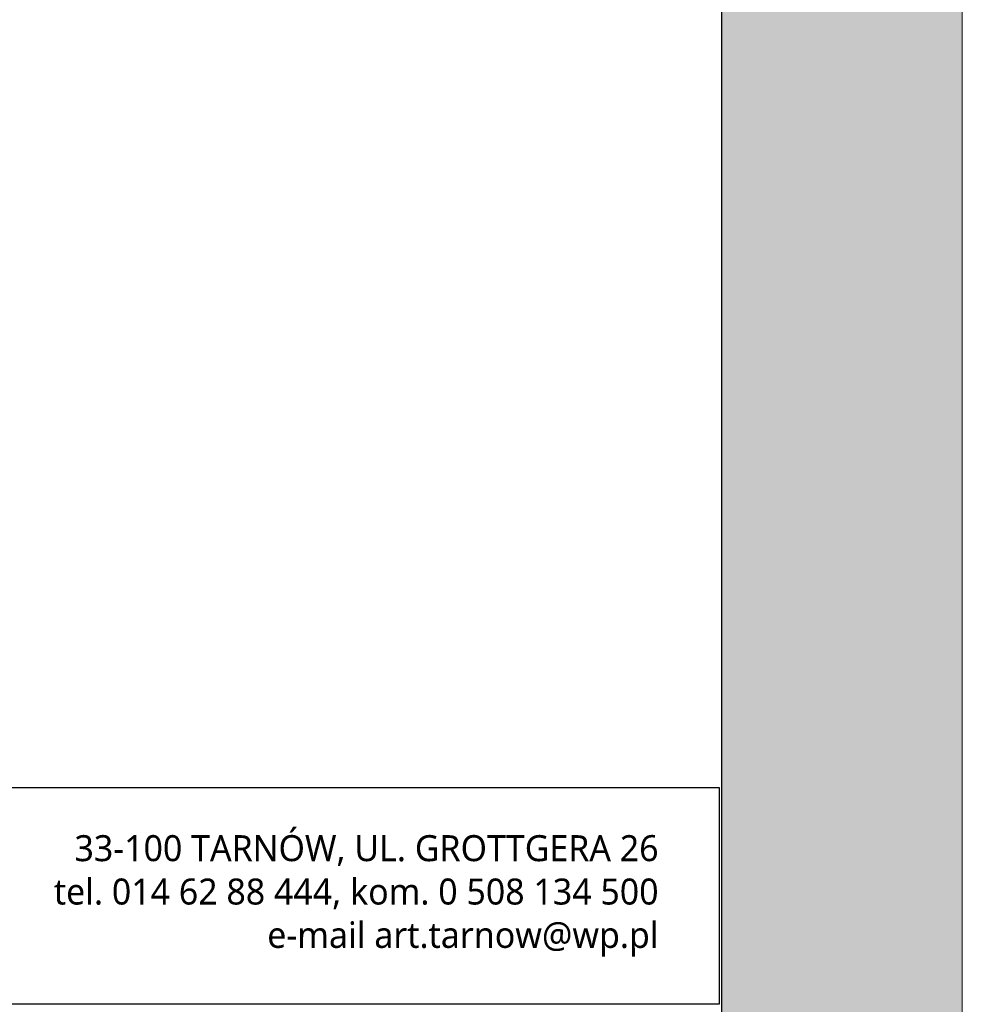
# Model space of a CAD drawing. Header units: millimetres. Extents: x 80301 to 146489, y -78581 to -28273.
# Tile 40 of 135: x 102341 to 102732, y -65895 to -65486. Entities that reach past the tile are written whole.
import ezdxf

# ---------------------------------------------------------------- set-up
doc = ezdxf.new("R2010")
doc.units = ezdxf.units.MM
doc.layers.get('0').update_dxf_attribs({"lineweight": 0})
doc.layers.add('A-opisram.ART', color=250, linetype='Continuous', lineweight=0)
doc.layers.add('opis..KF', color=250, linetype='Continuous', lineweight=15)
doc.layers.add('A-pomocram.ART', color=254, linetype='Continuous', lineweight=0, plot=False)
doc.layers.add('A-przekrycieram.ART', color=7, linetype='Continuous', lineweight=0, true_color=0xffffff)
doc.styles.add('ARCH', font='segoeuil.ttf')

# ---------------------------------------------------------------- blocks, each defined once
blk = doc.blocks.new('*U1234')
at = {"layer": 'A-przekrycieram.ART'}
h = blk.add_hatch(color=256, dxfattribs=at)
h.dxf.hatch_style = 1
h.paths.add_polyline_path([(0, 4200), (8500, 4200), (8500, 0), (0, 0)])
h.paths.add_polyline_path([(200, 4100), (8400, 4100), (8400, 100), (200, 100)], flags=16)
at = {"layer": 'A-opisram.ART', "lineweight": 30}
blk.add_lwpolyline([(200, 4100), (8400, 4100), (8400, 100), (200, 100)], close=True, dxfattribs=at)
at = {"layer": 'A-pomocram.ART'}
blk.add_lwpolyline([(0, 4200), (8500, 4200), (8500, 0), (0, 0)], close=True, dxfattribs=at)
blk = doc.blocks.new('A$C3E4B4AA6')
at = {"layer": 'opis..KF', "lineweight": 30}
blk.add_lwpolyline([(0, 100), (933, 100), (933, 0), (0, 0)], close=True, dxfattribs=at)
at = {"layer": 'opis..KF', "insert": (905, 50), "char_height": 12, "width": 336.0963, "attachment_point": 6, "style": 'ARCH'}
blk.add_mtext('33-100 TARNÓW, UL. GROTTGERA 26\\Ptel. 014 62 88 444, kom. 0 508 134 500\\Pe-mail art.tarnow@wp.pl', dxfattribs=at)

msp = doc.modelspace()

# ---------------------------------------------------------------- block references
msp.add_blockref('*U1234', (94231.99, -66535.84))
at = {"layer": 'opis..KF', "xscale": 0.8999999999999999, "yscale": 0.8999999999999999, "zscale": 0.8999999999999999}
msp.add_blockref('A$C3E4B4AA6', (101791.43, -65894.59), dxfattribs=at)

doc.saveas('drawing.dxf')
